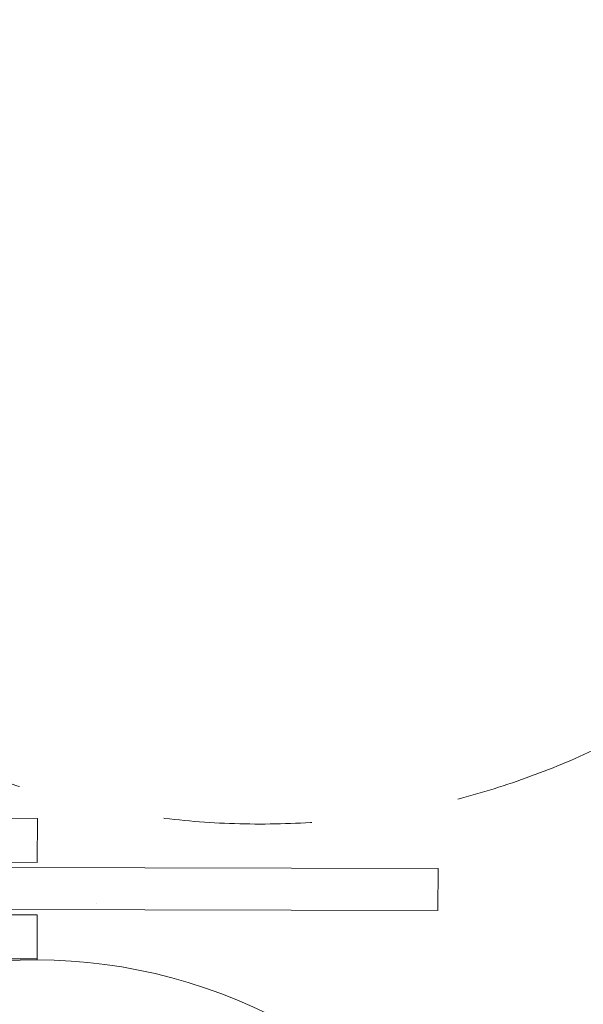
# Model space of a CAD drawing. Header units: millimetres. Extents: x -30280 to 19093, y -18706 to 4378.
# Tile 141 of 206: x -7187 to -6650, y -15489 to -14550. Entities that reach past the tile are written whole.
import ezdxf

# ---------------------------------------------------------------- set-up
doc = ezdxf.new("R2010")
doc.units = ezdxf.units.MM
doc.header["$MEASUREMENT"] = 0
doc.linetypes.add('Rayas Pequeñas', pattern=[282.222222, 141.111111, -141.111111])
doc.linetypes.add('Wipeout_Contour', pattern=[1000, 0, -1000])
for name, color, linetype in [('02_ACAB_Anotacio Portes', 7, 'Continuous'), ('Nuevo_08_E_Envans secs', 7, 'Continuous'), ('Nuevo_Puertas Archicad', 7, 'Continuous')]:
    doc.layers.add(name, color=color, linetype=linetype)
for name, color, linetype, lineweight in [('02_ACAB_Anotacio Portes_Pluma_Nº__46', 5, 'Continuous', 5), ('Nuevo_01 2D_Mobiliari_Pluma_Nº__101', 252, 'Continuous', 5), ('Nuevo_Puertas Archicad_Pluma_Nº__1', 7, 'Continuous', 5)]:
    doc.layers.add(name, color=color, linetype=linetype, lineweight=lineweight)

# ---------------------------------------------------------------- blocks, each defined once
blk = doc.blocks.new('Puerta Corredera Empotrada 27_2')
at = {"layer": 'Nuevo_Puertas Archicad', "linetype": 'Continuous', "lineweight": 0, "true_color": 0xffffff}
h = blk.add_hatch(dxfattribs=at)
h.set_pattern_fill('Hormigón_en_Masa_0001', style=0, pattern_type=2)
h.set_pattern_definition([(0, (0, 0), (0, 779.4), [48.75, -401.25]), (0, (225, 389.7), (0, 779.4), [48.75, -401.25]), (60, (0, 0), (-675, 389.7), [48.75, -401.25]), (60, (450, 0), (-675, 389.7), [48.75, -401.25]), (120, (48.75, 0), (675, 389.7), [48.75, -401.25]), (120, (498.75, 0), (675, 389.7), [48.75, -401.25]), (0, (0, 75), (0, 150), [0, -150, 0, -225]), (45, (75, 75), (-106.066, 106.066), [0, -112.5, 0, -187.5])])
h.paths.add_polyline_path([(38.15, -47), (38.15, -87), (878.15, -87), (878.15, -47)])
at = {"layer": 'Nuevo_Puertas Archicad_Pluma_Nº__1', "color": 7, "linetype": 'Continuous', "lineweight": 5}
for p, q in [((450, 0), (420, 0)), ((420, 0), (420, -42)), ((420, -42), (450, -42)), ((38.15, -47), (878.15, -47)), ((38.15, -87), (38.15, -47)), ((878.15, -87), (38.15, -87)), ((450, -92), (420, -92)), ((420, -92), (420, -134)), ((420, -134), (450, -134))]:
    blk.add_line(p, q, dxfattribs=at)
blk = doc.blocks.new('Muro_62_1', base_point=(-3815.2, -15319.86))
at = {"layer": 'Nuevo_Puertas Archicad', "color": 253, "linetype": 'Continuous', "lineweight": 5, "true_color": 0xa4a4a6, "xscale": -1, "zscale": 1000, "rotation": 359.8580098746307}
blk.add_blockref('Puerta Corredera Empotrada 27_2', (-6750.21, -15312.58), dxfattribs=at)
blk = doc.blocks.new('Etiqueta_4_1', base_point=(-7170.54, -15445.54))
at = {"color": 254, "linetype": 'Wipeout_Contour', "lineweight": 0, "ltscale": 594622.185379}
blk.add_wipeout([(-7671.78, -15945.3), (-7671.78, -15945.3), (-7661.11, -16049.28), (-7629.06, -16148.78), (-7577.02, -16239.43), (-7507.27, -16317.28), (-7422.85, -16378.93), (-7327.47, -16421.68), (-7225.28, -16443.67), (-7120.75, -16443.93), (-7018.45, -16422.45), (-6922.86, -16380.17), (-6838.14, -16318.94), (-6768, -16241.43), (-6715.52, -16151.04), (-6682.97, -16051.71), (-6671.78, -15947.78), (-6671.78, -15947.78), (-6671.78, -15947.78), (-6682.45, -15843.8), (-6714.51, -15744.3), (-6766.55, -15653.65), (-6836.3, -15575.8), (-6920.71, -15514.15), (-7016.1, -15471.4), (-7118.29, -15449.41), (-7222.81, -15449.15), (-7325.11, -15470.63), (-7420.71, -15512.91), (-7505.43, -15574.14), (-7575.56, -15651.65), (-7628.05, -15742.04), (-7660.6, -15841.37)], dxfattribs=at).dxf.layer = '02_ACAB_Anotacio Portes'
at = {"layer": '02_ACAB_Anotacio Portes_Pluma_Nº__46', "color": 5, "linetype": 'Continuous', "lineweight": 5}
for p, q in [((-7170.54, -15444.64), (-7170.54, -15446.44)), ((-7170.54, -15446.44), (-7170.54, -15446.54))]:
    blk.add_line(p, q, dxfattribs=at)
at = {"layer": '02_ACAB_Anotacio Portes_Pluma_Nº__46', "color": 5, "linetype": 'Continuous', "lineweight": 5, "flags": 128}
blk.add_lwpolyline([(-7671.78, -15945.3, 1), (-6671.78, -15947.78, 1)], format="xyb", close=True, dxfattribs=at)

msp = doc.modelspace()

# ---------------------------------------------------------------- block references
at = {"layer": 'Nuevo_08_E_Envans secs', "color": 7, "lineweight": 20}
msp.add_blockref('Muro_62_1', (-3815.2, -15319.86), dxfattribs=at)

# ---------------------------------------------------------------- next in the draw order: linework, layer by layer
at = {"layer": 'Nuevo_01 2D_Mobiliari_Pluma_Nº__101', "color": 252, "linetype": 'Rayas Pequeñas', "lineweight": 5}
msp.add_circle((-6958.09, -14566.98), 750, dxfattribs=at)

# ---------------------------------------------------------------- next in the draw order: block references
at = {"layer": '02_ACAB_Anotacio Portes', "color": 5, "linetype": 'Continuous', "lineweight": 5}
msp.add_blockref('Etiqueta_4_1', (-7170.54, -15445.54), dxfattribs=at)

doc.saveas('drawing.dxf')
